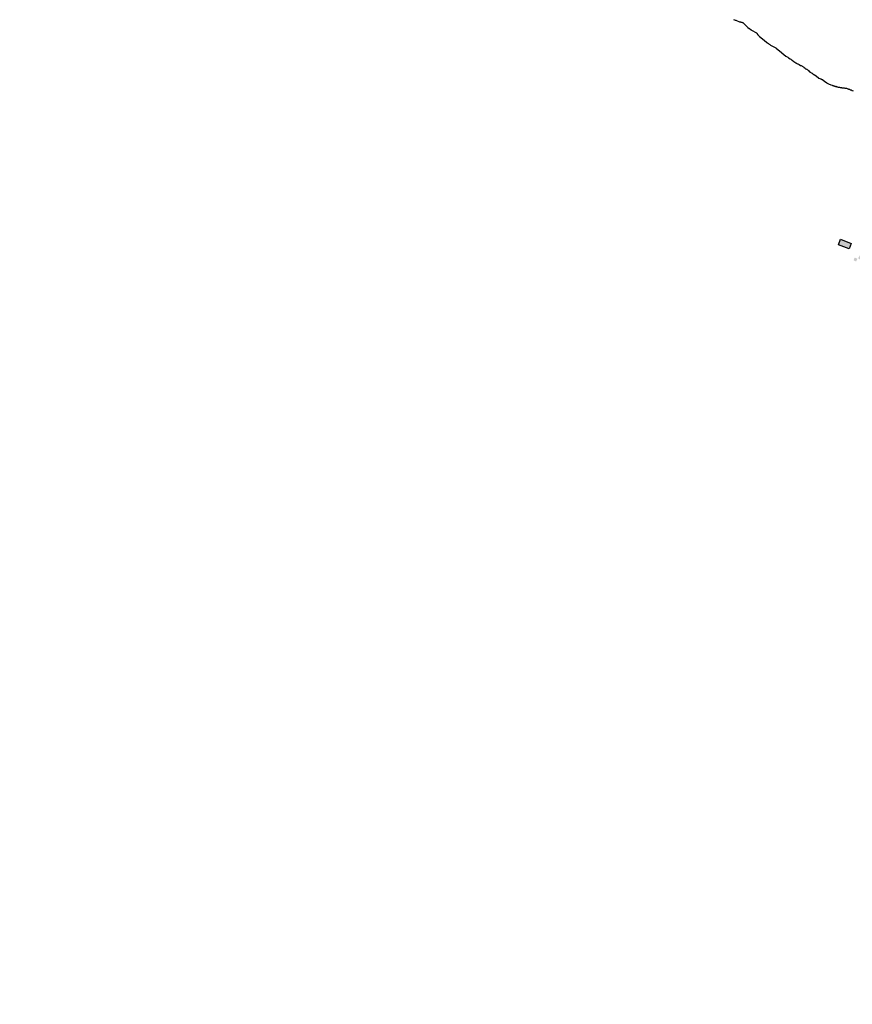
# Model space of a CAD drawing. Header units: feet. Extents: x 30669 to 99318, y 4696 to 26220.
# Tile 35 of 128: x 77687 to 80831, y 9735 to 13453. Entities that reach past the tile are written whole.
import ezdxf

# ---------------------------------------------------------------- set-up
doc = ezdxf.new("R2010")
doc.units = ezdxf.units.FT
doc.header["$LTSCALE"] = 600
doc.header["$MEASUREMENT"] = 0
for name, color, linetype in [('ELB', 3, 'CONTINUOUS'), ('ELIST-H', 2, 'CONTINUOUS'), ('ELTWR', 2, 'CONTINUOUS')]:
    doc.layers.add(name, color=color, linetype=linetype)

msp = doc.modelspace()

# ---------------------------------------------------------------- hatches: boundary and pattern name
at = {"layer": 'ELIST-H'}
h = msp.add_hatch(color=256, dxfattribs=at)
h.paths.add_polyline_path([(83696.7, 17255.1), (83730.8, 17349.1), (83791.9, 17326.9), (83757.8, 17233)])
h.paths.add_polyline_path([(84073.6, 16863.4), (84151.3, 16833.1), (84167.6, 16875), (84175.8, 16871.7), (84179.8, 16881.9), (84172, 16884.9), (84185, 16918.1), (84168.1, 16924.7), (84162.4, 16910.2), (84130.1, 16922.8), (84133.3, 16931), (84127, 16933.5), (84124, 16925.9), (84095.7, 16937), (84090.7, 16924.3), (84101, 16920.3), (84090.3, 16892.7), (84085.7, 16894.5)])
h.paths.add_polyline_path([(83984.7, 16933.6), (83973.5, 16913.5), (83982.2, 16908.7), (83976.3, 16898), (83967.4, 16903), (83956.6, 16883.7), (83927.5, 16899.9), (83930.3, 16905), (83927.6, 16906.5), (83931.3, 16913.1), (83933.6, 16911.8), (83937.9, 16919.6), (83926, 16926.2), (83934.9, 16942.2), (83946.3, 16935.9), (83950.4, 16943.2), (83966.4, 16934.3), (83970.4, 16941.5)])
h.paths.add_polyline_path([(82949.1, 16852.7), (83028.9, 16763.1), (83054.8, 16786.2), (83077, 16761.2), (83051, 16738.1), (83082.2, 16703.1), (83051.8, 16676), (82991.6, 16743.7), (82981.6, 16734.8), (82968.9, 16749.1), (82978.9, 16758.1), (82918.7, 16825.6)])
h.paths.add_polyline_path([(82997.6, 16522.8), (83226.6, 16325.9), (83221.5, 16320), (83228.8, 16313.8), (83233.3, 16319.1), (83448.1, 16134.7), (83493.2, 16187.2), (83285.7, 16365.5), (83302.2, 16384.7), (83280, 16403.8), (83263.8, 16385), (83085.6, 16538.1), (83094.5, 16548.5), (83080.6, 16560.5), (83071.6, 16549.9), (83056.1, 16563.2), (83022.6, 16524.1), (83008.8, 16535.9)])
h.paths.add_polyline_path([(83294.6, 16547.1), (83298, 16565.1), (83313.6, 16562.2), (83310.2, 16544.1)])
h.paths.add_polyline_path([(83178, 16738.3), (83189.1, 16746.2), (83192.4, 16741.6), (83181.3, 16733.6)])
h.paths.add_polyline_path([(82077.7, 19506.8), (82137.4, 19565.6), (82144.7, 19558.1), (82085, 19499.4)])
h.paths.add_polyline_path([(75798.9, 16442.6), (75795.6, 16436.2), (75801.8, 16433.1), (75805, 16439.5)])
h.paths.add_polyline_path([(75980.8, 16375.2), (75976.9, 16369.8), (75983.2, 16365.2), (75987.2, 16370.6)])
h.paths.add_polyline_path([(75728.5, 16024.6), (75714.3, 16023.8), (75714.6, 16017.8), (75728.9, 16018.6)])
h.paths.add_polyline_path([(75609.6, 16163.4), (75618.8, 16158.7), (75615.2, 16151.8), (75606, 16156.5)])
h.paths.add_polyline_path([(75721.9, 16067.5), (75717.7, 16058.4), (75709.7, 16062.1), (75713.9, 16071.3)])
h.paths.add_polyline_path([(75819.9, 16164.1), (75815.6, 16155.6), (75823.9, 16151.4), (75828.2, 16160)])
h.paths.add_polyline_path([(75790.3, 16204.3), (75787.2, 16195.4), (75796.4, 16192.2), (75799.5, 16201.1)])
h.paths.add_polyline_path([(75798.5, 16386.8), (75793.3, 16378.4), (75785.9, 16382.9), (75791, 16391.3)])
h.paths.add_polyline_path([(75810.4, 16382.4), (75804.6, 16374.5), (75799.5, 16378.2), (75805.3, 16386.1)])
h.paths.add_polyline_path([(75919.7, 16317), (75915.4, 16309.9), (75923.4, 16305.2), (75927.6, 16312.3)])
h.paths.add_polyline_path([(75987.6, 16227.8), (75997.1, 16218.9), (75989.9, 16211.1), (75980.3, 16220)])
h.paths.add_polyline_path([(76004.9, 16396.1), (76000.7, 16387), (76009.5, 16382.9), (76013.8, 16392)])
h.paths.add_polyline_path([(75906.4, 16446.8), (75900, 16437.4), (75906.5, 16432.9), (75913, 16442.4)])
h.paths.add_polyline_path([(75843.4, 16468.1), (75839.1, 16459), (75846.2, 16455.7), (75850.4, 16464.8)])
h.paths.add_polyline_path([(75897.8, 16717.1), (75916.3, 16707), (75908.2, 16692.1), (75889.7, 16702.2)])
h.paths.add_polyline_path([(75971.6, 16646.5), (75994.2, 16635.4), (75985.3, 16617.5), (75962.8, 16628.6)])
h.paths.add_polyline_path([(75857, 16533.3), (75842, 16509.6), (75837.6, 16512.3), (75831.4, 16502.5), (75837.6, 16498.6), (75829.3, 16485.5), (75854.2, 16469.8), (75866.3, 16489), (75868.5, 16487.6), (75877.4, 16501.8), (75872.3, 16505), (75880.7, 16518.3)])
h.paths.add_polyline_path([(75909.8, 16415.5), (75932.3, 16404.9), (75931.1, 16402.4), (75944.3, 16396.2), (75945.2, 16398.2), (75958.9, 16391.8), (75971, 16417.4), (75953.8, 16425.5), (75956.8, 16431.9), (75941.5, 16439.2), (75939.1, 16434.2), (75922.3, 16442.1)])
h.paths.add_polyline_path([(76010.9, 16366.9), (76034, 16353.9), (76032.3, 16350.8), (76044.1, 16344.1), (76046.4, 16348.2), (76059.7, 16340.7), (76074.5, 16366.9), (76053.9, 16378.5), (76055.8, 16381.8), (76041.9, 16389.6), (76039.2, 16384.8), (76025.4, 16392.6)])
h.paths.add_polyline_path([(75855.1, 16334.1), (75880, 16320.2), (75878, 16316.4), (75886.2, 16311.8), (75888.7, 16316.3), (75903.5, 16308), (75918.2, 16334.4), (75900.8, 16344), (75903, 16348), (75886.5, 16357.2), (75883.5, 16351.8), (75869.3, 16359.7)])
h.paths.add_polyline_path([(75777.8, 16378.5), (75765, 16353.7), (75759.6, 16356.5), (75754.5, 16346.4), (75760.8, 16343.2), (75753.2, 16328.4), (75777.9, 16315.7), (75787.6, 16334.7), (75792, 16332.4), (75799, 16346), (75792.8, 16349.2), (75801.6, 16366.2)])
h.paths.add_polyline_path([(75828.1, 16135.2), (75850.8, 16123), (75848.8, 16119.2), (75858.5, 16113.9), (75861.3, 16119.1), (75875.2, 16111.7), (75888.1, 16135.7), (75870.1, 16145.4), (75872.4, 16149.6), (75856.9, 16157.9), (75854.3, 16153.1), (75841.4, 16160)])
h.paths.add_polyline_path([(75724, 16212.4), (75749.1, 16199.4), (75746.7, 16194.8), (75758.9, 16188.5), (75761.3, 16193.1), (75772.1, 16187.5), (75785, 16212.3), (75769.1, 16220.5), (75771.5, 16225.1), (75755.4, 16233.4), (75753.6, 16229.8), (75737.4, 16238.2)])
h.paths.add_polyline_path([(75651.1, 16088.2), (75676, 16074.8), (75673.9, 16070.9), (75682.6, 16066.2), (75684.7, 16070.3), (75700, 16062.1), (75713.6, 16087.4), (75694.9, 16097.4), (75697.2, 16101.7), (75682, 16109.8), (75679.2, 16104.5), (75664.2, 16112.6)])
h.paths.add_polyline_path([(75635, 16222.9), (75621.5, 16197.7), (75618, 16199.6), (75613.4, 16191.1), (75617.4, 16188.9), (75608.7, 16172.6), (75633.4, 16159.3), (75643.6, 16178.4), (75647.2, 16176.4), (75655.3, 16191.5), (75650.7, 16194), (75659.2, 16209.9)])
h.paths.add_polyline_path([(77272.8, 15234), (77220.5, 15230), (77221.1, 15221.8), (77187.2, 15219.2), (77186.5, 15228.7), (77186.1, 15228.6), (77184.7, 15246.7), (77133.1, 15242.7), (77129.4, 15289.3), (77154.6, 15291.3), (77155.5, 15280.8), (77160, 15281.2), (77159.2, 15291.9), (77186, 15294), (77186.7, 15285.1), (77209.4, 15286.9), (77208.7, 15295.8), (77236.5, 15298), (77237.8, 15281.8), (77241.5, 15282.1), (77240.1, 15299.5), (77267.5, 15301.7)])
h.paths.add_polyline_path([(77218.1, 15173.6), (77219.2, 15157.2), (77203.5, 15156.1), (77202.4, 15172.6)])
h.paths.add_polyline_path([(77181.8, 15217.9), (77168.5, 15216.5), (77169.6, 15206.8), (77182.9, 15208.2)])
h.paths.add_polyline_path([(77094.4, 15281.7), (77076.1, 15276.1), (77078, 15270), (77096.3, 15275.6)])
h.paths.add_polyline_path([(77132.5, 15336.8), (77119.4, 15334.2), (77121.2, 15324.7), (77134.3, 15327.3)])
h.paths.add_polyline_path([(77466.7, 15239.3), (77465.4, 15226.2), (77453.6, 15227.4), (77455, 15240.6)])
h.paths.add_polyline_path([(77487.8, 15244.8), (77486.9, 15230.9), (77498.2, 15230.1), (77499.2, 15244)])
h.paths.add_polyline_path([(78791, 15623.1), (78811.2, 15584.8), (78783, 15569.9), (78762.8, 15608.2)])
h.paths.add_polyline_path([(78850, 15678.8), (78881.4, 15648.4), (78860.5, 15626.8), (78829.1, 15657.2)])
h.paths.add_polyline_path([(80144.9, 15735.8), (80087.1, 15740.2), (80089.7, 15773.5), (80147.5, 15769.1)])
h.paths.add_polyline_path([(79289.3, 15704.8), (79230.1, 15705.4), (79230.4, 15738.2), (79289.6, 15737.6)])
h.paths.add_polyline_path([(79410.5, 15736.8), (79353.5, 15734.3), (79355, 15699.5), (79412, 15702)])
h.paths.add_polyline_path([(79471.9, 15707.3), (79528.9, 15709.8), (79527.4, 15744.1), (79470.4, 15741.6)])
h.paths.add_polyline_path([(80351.3, 15618.5), (80411.9, 15617.1), (80411, 15578.6), (80396.7, 15578.9), (80396.9, 15587.4), (80361.6, 15588.3), (80361.5, 15581), (80350.4, 15581.2)])
h.paths.add_polyline_path([(80473.9, 15707.9), (80520.2, 15711), (80519.6, 15721), (80534.1, 15722), (80531.9, 15754.4), (80519.6, 15753.6), (80519.9, 15749.2), (80472.7, 15746.1), (80472.2, 15753.3), (80457.2, 15752.3), (80459.3, 15721.5), (80472.9, 15722.5)])
h.paths.add_polyline_path([(80745, 15760.7), (80790.1, 15745), (80782.1, 15722.2), (80737.1, 15737.9)])
h.paths.add_polyline_path([(80870.4, 15169.4), (80885.3, 15158.3), (80880.9, 15152.3), (80865.9, 15163.4)])
h.paths.add_polyline_path([(80822, 15755.5), (80815.8, 15744.8), (80825.3, 15739.3), (80831.5, 15750.1)])
h.paths.add_polyline_path([(80961.3, 15725.9), (80976.6, 15722.9), (80973.6, 15707.6), (80958.3, 15710.6)])
h.paths.add_polyline_path([(80901.8, 15736.5), (80923.6, 15727.8), (80915.9, 15708.6), (80894.1, 15717.3)])
h.paths.add_polyline_path([(80817.9, 15736.7), (80860.3, 15722.8), (80851.8, 15697), (80809.4, 15710.9)])
h.paths.add_polyline_path([(80843.1, 15830.5), (80891.5, 15815), (80883.9, 15791.3), (80835.5, 15806.8)])
h.paths.add_polyline_path([(81768.4, 12300.8), (81759.8, 12283.9), (81776.4, 12275.5), (81784.9, 12292.4)])
h.paths.add_polyline_path([(81721.7, 12323.9), (81712.9, 12309.2), (81728.9, 12299.6), (81737.8, 12314.2)])
h.paths.add_polyline_path([(81681.3, 12423.5), (81675.5, 12406.9), (81689.7, 12401.9), (81695.5, 12418.5)])
h.paths.add_polyline_path([(81401.4, 12322.5), (81398.4, 12308.7), (81413.3, 12305.4), (81416.4, 12319.2)])
h.paths.add_polyline_path([(81364.9, 12331.2), (81363.8, 12318.5), (81376, 12317.4), (81377.2, 12330.1)])
h.paths.add_polyline_path([(81068.4, 12516.7), (81091.1, 12508.5), (81086.3, 12495.3), (81063.6, 12503.5)])
h.paths.add_polyline_path([(80859.5, 12562.8), (80853.1, 12551.8), (80862.1, 12546.6), (80868.5, 12557.6)])
h.paths.add_polyline_path([(80840.5, 12555), (80850.5, 12550.4), (80845.7, 12540.1), (80835.7, 12544.6)])
h.paths.add_polyline_path([(80786.8, 12623.8), (80826.7, 12608.6), (80818.9, 12588.2), (80779, 12603.3)])
h.paths.add_polyline_path([(82058.7, 12271), (82047.2, 12260.7), (82055.4, 12251.5), (82066.9, 12261.8)])
h.paths.add_polyline_path([(82110.8, 12249.3), (82099.8, 12243.2), (82103.7, 12236), (82114.8, 12242.1)])
h.paths.add_polyline_path([(87066.2, 14169.4), (87086.8, 14184), (87105.3, 14157.8), (87084.6, 14143.2)])
h.paths.add_polyline_path([(87057.9, 14246.9), (87083.4, 14210.8), (87058.8, 14193.1), (87033.2, 14229.5)])
h.paths.add_polyline_path([(87024.6, 14137.2), (87043.6, 14151.1), (87056.5, 14133.3), (87037.6, 14117.8)])
h.paths.add_polyline_path([(88106.7, 14854.9), (88156.6, 14822), (88137, 14792.2), (88087.1, 14825.1)])
h.paths.add_polyline_path([(87139.7, 14129.1), (87121.9, 14116.8), (87112.1, 14130.9), (87129.9, 14143.3)])
h.paths.add_polyline_path([(89580.6, 14220.3), (89507, 14197.1), (89513.7, 14176.1), (89587.2, 14199.2)])
h.paths.add_polyline_path([(89044.6, 14633.8), (89029.2, 14582.3), (88996.9, 14588.9), (89012.7, 14645.3)])
h.paths.add_polyline_path([(89171.9, 14659.1), (89219.4, 14624.6), (89197.3, 14595.9), (89150, 14630.7)])
h.paths.add_polyline_path([(87876.2, 15218.6), (87801.8, 15213.5), (87802.2, 15226.5), (87877, 15233.2)])
h.paths.add_polyline_path([(87009.6, 14152.5), (87035.8, 14170.7), (87042.5, 14161.1), (87016.3, 14142.9)])
h.paths.add_polyline_path([(89590.1, 14119.7), (89604.3, 14140.6), (89623.3, 14127.8), (89617.4, 14119.1), (89615.2, 14120.5), (89607, 14108.3)])
h.paths.add_polyline_path([(83334.5, 9767.6), (83336.9, 9757.2), (83345.9, 9759.3), (83343.5, 9769.7)])
h.paths.add_polyline_path([(83301.9, 9743.3), (83314.2, 9755.6), (83322.5, 9747.3), (83310.3, 9735)])
h.paths.add_polyline_path([(83161, 9794.7), (83156.9, 9780.5), (83169.2, 9777), (83173.2, 9791.3)])
h.paths.add_polyline_path([(83229.1, 9818), (83245.5, 9806.8), (83236.3, 9793.2), (83219.9, 9804.3)])

# ---------------------------------------------------------------- linework, layer by layer
at = {"layer": 'ELB', "linetype": 'Continuous'}
msp.add_3dface([(80786.8, 12623.8, -54.7), (80826.7, 12608.6, -54.7), (80818.9, 12588.2, -54.7), (80779, 12603.3, -54.7)], dxfattribs=at)
at = {"layer": 'ELTWR', "elevation": -54.7}
msp.add_lwpolyline([(80383.1, 13453.8), (80386, 13453), (80388.9, 13451.6), (80391.8, 13450.8), (80396.5, 13449.1), (80402.4, 13446.3), (80404.7, 13445.5), (80405.5, 13445.3), (80406.7, 13444.8), (80408.4, 13444.5), (80409, 13444.5), (80409.8, 13444.3), (80410.7, 13444.1), (80411.3, 13444.2), (80412.2, 13443.5), (80412.4, 13443.8), (80412.7, 13443.5), (80413.6, 13443.3), (80414.1, 13443.4), (80415, 13443.2), (80416.2, 13442.7), (80417.9, 13442.4), (80419.7, 13440.9), (80434.1, 13426.7), (80435.6, 13425.5), (80436.9, 13423.9), (80441.5, 13420.2), (80442.6, 13419.8), (80449.4, 13414.3), (80450.3, 13413.6), (80450.6, 13413.3), (80450.7, 13412.8), (80450.9, 13413.1), (80469.3, 13403.3), (80469.9, 13402.8), (80470.3, 13402), (80472.1, 13400.5), (80472.2, 13399.9), (80472.5, 13399.7), (80472.5, 13399.1), (80472.8, 13398.9), (80473.2, 13398.1), (80474.1, 13397.3), (80475.1, 13396), (80477, 13394), (80481.4, 13389.4), (80498.8, 13375.3), (80508.3, 13367.6), (80510.7, 13366.2), (80515, 13362.7), (80517.7, 13361), (80520.1, 13359.1), (80522.5, 13357.6), (80525.2, 13356), (80532.4, 13351.7), (80535, 13350.5), (80537.4, 13349.1), (80539.7, 13348.2), (80541.9, 13346.5), (80543.9, 13345.3), (80563.5, 13329.5), (80565.7, 13327.7), (80580.7, 13315.6), (80587.3, 13311.2), (80590.8, 13309.4), (80596.8, 13305.5), (80599.5, 13303.9), (80601.4, 13301.8), (80603.6, 13300.1), (80610, 13294.9), (80611.8, 13293.9), (80613.2, 13293.3), (80614.1, 13292.5), (80615.6, 13291.8), (80617.1, 13290.6), (80618.3, 13290.2), (80619.5, 13289.2), (80620.7, 13288.7), (80622.2, 13288), (80623.9, 13287.1), (80626, 13285.9), (80628.1, 13284.7), (80630.8, 13283.6), (80635.5, 13280.8), (80637.9, 13279.9), (80640.2, 13278.5), (80642.3, 13277.3), (80644.2, 13275.8), (80646.3, 13274.6), (80647.8, 13273.4), (80649.3, 13272.7), (80653.2, 13269.5), (80654.8, 13268.2), (80656.2, 13267.5), (80658, 13266.6), (80659.5, 13265.9), (80661, 13264.7), (80662.5, 13264), (80666.5, 13260.8), (80667.7, 13259.2), (80673.6, 13254.5), (80676.2, 13252.8), (80679.2, 13250.9), (80682.2, 13249), (80685.6, 13246.8), (80688.6, 13244.9), (80695.2, 13240.6), (80704.7, 13232.9), (80709.1, 13230.8), (80710.8, 13230.4), (80712.3, 13229.8), (80713.7, 13229.1), (80714.9, 13228.6), (80716.4, 13227.9), (80717.3, 13227.2), (80718.4, 13226.8), (80719.9, 13226.1), (80727.9, 13219.6), (80729.3, 13219), (80730.6, 13218), (80734.5, 13214.7), (80736.6, 13213.6), (80739, 13212.1), (80741.7, 13210.5), (80744.3, 13209.3), (80747.3, 13208), (80750.2, 13207.1), (80754.8, 13205.4), (80756.9, 13204.8), (80758, 13204.3), (80758.9, 13204.1), (80760.1, 13203.2), (80760.7, 13203.2), (80761, 13203), (80761.8, 13202.8), (80762.4, 13202.8), (80763.5, 13202.4), (80767, 13201.6), (80767.3, 13201.4), (80767.5, 13201.7), (80767.8, 13201.4), (80768.1, 13201.8), (80768.4, 13201.5), (80768.7, 13201.3), (80769, 13201.6), (80769.9, 13200.8), (80771, 13200.4), (80772.8, 13200), (80775.1, 13199.1), (80777.4, 13198.8), (80780.2, 13198.5), (80782.8, 13198), (80785.6, 13197.7), (80787.9, 13196.8), (80789.9, 13196.8), (80791.6, 13196.4), (80792.8, 13195.9), (80798.4, 13195.4), (80800.4, 13195.3), (80802.7, 13195), (80805.2, 13195), (80807.5, 13194.7), (80809.5, 13194.1), (80811.2, 13193.7), (80814.1, 13192.3), (80815.3, 13191.9), (80816.8, 13191.2), (80818.5, 13190.8), (80820.5, 13190.2), (80823.5, 13188.8), (80826.7, 13187.7), (80830.5, 13186.2), (80835.1, 13184.4)], dxfattribs=at)

doc.saveas('drawing.dxf')
